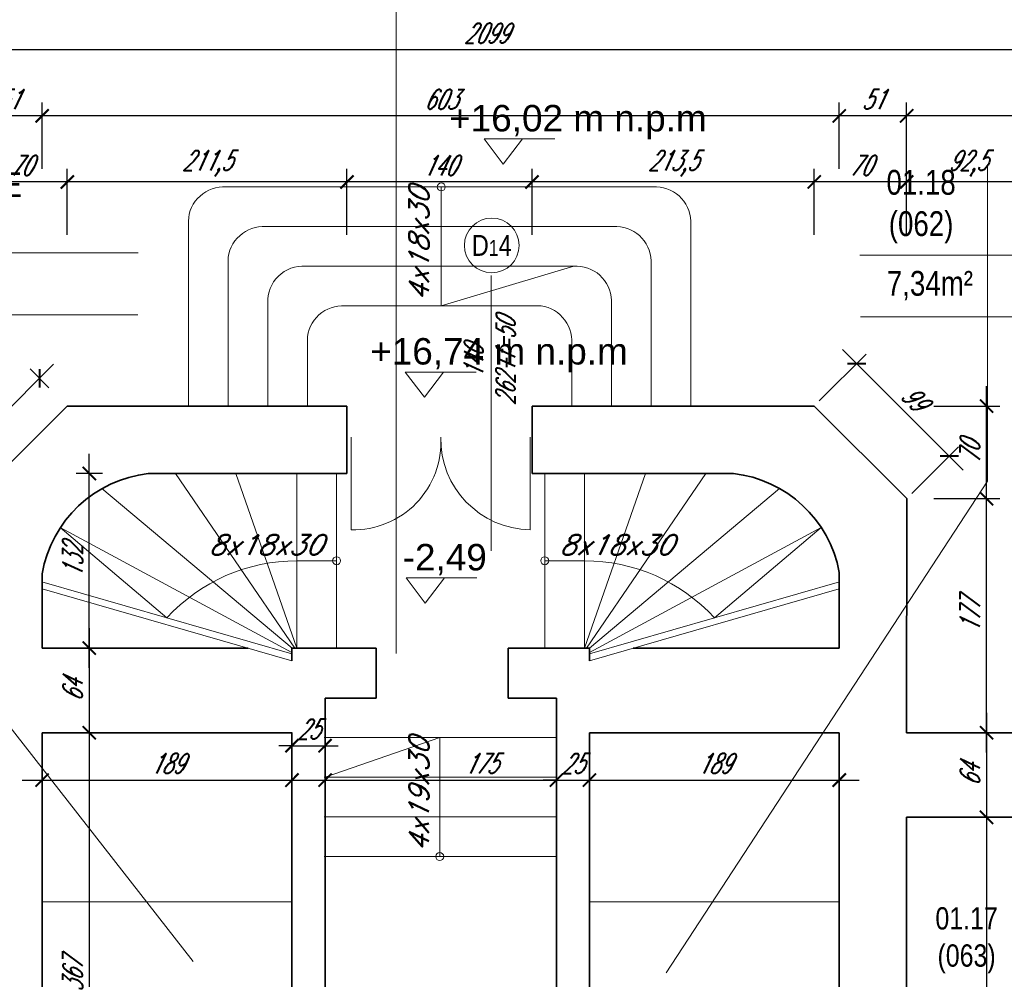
# Model space of a CAD drawing. Header units: millimetres. Extents: x 402 to 79005, y -7782 to 89952.
# Tile 213 of 256: x 24590 to 25335, y 37108 to 37833. Entities that reach past the tile are written whole.
import ezdxf

# ---------------------------------------------------------------- set-up
doc = ezdxf.new("R2010")
doc.units = ezdxf.units.MM
doc.header["$LTSCALE"] = 10
doc.linetypes.add('DASHED', pattern=[19.05, 12.7, -6.35])
doc.layers.get('0').update_dxf_attribs({"lineweight": 0})
doc.layers.get('Defpoints').update_dxf_attribs({"color": 253})
for name, color, linetype, lineweight in [('000_rzedne', 7, 'Continuous', 0), ('01 parter - ściany', 253, 'Continuous', 35), ('03-02_schody', 253, 'Continuous', 5), ('03_drzwi', 253, 'Continuous', 15), ('04-2_nad', 253, 'DASHED', 5), ('05-01_wymiary', 253, 'Continuous', 5), ('05-03_opis', 253, 'Continuous', 5)]:
    doc.layers.add(name, color=color, linetype=linetype, lineweight=lineweight)
doc.styles.add('ariel', font='ARIAL.TTF', dxfattribs={"width": 0.8})
doc.styles.add('ariel_wym', font='simplex.shx', dxfattribs={"width": 0.65, "oblique": 25})
doc.styles.add('ZAGOSP', font='txt', dxfattribs={"height": 0.8})
doc.dimstyles.new('ariel 50', dxfattribs={"dimtxt": 15, "dimasz": 10, "dimexe": 10, "dimexo": 0, "dimgap": 5, "dimtad": 1, "dimdec": 1, "dimrnd": 0.5, "dimtxsty": 'ariel_wym', "dimblk": 'ARCHTICK', "dimcen": 2.5, "dimdle": 15, "dimazin": 0, "dimtfac": 1, "dimtdec": 1, "dimtix": 1, "dimtmove": 0, "dimatfit": 3, "dimldrblk": 'DOT', "dimfxl": 0, "dimarcsym": 0})
doc.dimstyles.new('ariel 50 wnętrze', dxfattribs={"dimtxt": 15, "dimasz": 10, "dimexe": 10, "dimexo": 0, "dimgap": 5, "dimtad": 1, "dimdec": 1, "dimrnd": 0.5, "dimtxsty": 'ariel_wym', "dimblk": 'ARCHTICK', "dimcen": 2.5, "dimdle": 15, "dimazin": 0, "dimtfac": 1, "dimtdec": 1, "dimtix": 1, "dimtmove": 0, "dimatfit": 3, "dimldrblk": 'DOT', "dimfxl": 0, "dimarcsym": 0})

# ---------------------------------------------------------------- blocks, each defined once
blk = doc.blocks.new('_ArchTick')
at = {"color": 0, "linetype": 'ByBlock', "const_width": 0.15}
blk.add_lwpolyline([(-0.5, -0.5), (0.5, 0.5)], dxfattribs=at)
blk = doc.blocks.new('*D165')
at = {"layer": '05-01_wymiary', "color": 0, "lineweight": -2}
for p, q in [((25261.21, 37670.51), (25261.21, 37720.51)), ((25353.83, 37670.51), (25353.83, 37720.51)), ((25368.83, 37710.51), (25246.21, 37710.51))]:
    blk.add_line(p, q, dxfattribs=at)
at = {"layer": 'Defpoints', "color": 0}
for p in [(25261.21, 37710.51), (25261.21, 37294.05), (25353.83, 37230.05)]:
    blk.add_point(p, dxfattribs=at)
at = {"layer": '05-01_wymiary', "color": 0, "lineweight": -2, "xscale": 10, "yscale": 10, "zscale": 10, "rotation": 180}
blk.add_blockref('_ArchTick', (25261.21, 37710.51), dxfattribs=at)
at = {"layer": '05-01_wymiary', "color": 0, "lineweight": -2, "xscale": 10, "yscale": 10, "zscale": 10}
blk.add_blockref('_ArchTick', (25353.83, 37710.51), dxfattribs=at)
at = {"layer": '05-01_wymiary', "color": 0, "insert": (25307.52, 37724.44), "char_height": 15, "attachment_point": 5, "style": 'ariel_wym'}
blk.add_mtext('92,5', dxfattribs=at)
blk = doc.blocks.new('_Dot')
at = {"color": 0, "linetype": 'ByBlock', "lineweight": -2}
blk.add_line((-0.5, 0), (-1, 0), dxfattribs=at)
at = {"color": 0, "linetype": 'ByBlock', "const_width": 0.5}
blk.add_lwpolyline([(-0.25, 0, 1), (0.25, 0, 1)], format="xyb", close=True, dxfattribs=at)
blk = doc.blocks.new('*D166')
at = {"layer": '05-01_wymiary', "color": 0, "lineweight": -2}
for p, q in [((25191.26, 37670.51), (25191.26, 37720.51)), ((25261.21, 37670.51), (25261.21, 37720.51)), ((25276.21, 37710.51), (25176.26, 37710.51))]:
    blk.add_line(p, q, dxfattribs=at)
at = {"layer": 'Defpoints', "color": 0}
for p in [(25191.26, 37710.51), (25191.26, 37541.05), (25261.21, 37294.05)]:
    blk.add_point(p, dxfattribs=at)
at = {"layer": '05-01_wymiary', "color": 0, "lineweight": -2, "xscale": 10, "yscale": 10, "zscale": 10, "rotation": 180}
blk.add_blockref('_ArchTick', (25191.26, 37710.51), dxfattribs=at)
at = {"layer": '05-01_wymiary', "color": 0, "lineweight": -2, "xscale": 10, "yscale": 10, "zscale": 10}
blk.add_blockref('_ArchTick', (25261.21, 37710.51), dxfattribs=at)
at = {"layer": '05-01_wymiary', "color": 0, "insert": (25226.24, 37723.01), "char_height": 15, "attachment_point": 5, "style": 'ariel_wym'}
blk.add_mtext('70', dxfattribs=at)
blk = doc.blocks.new('*D167')
at = {"layer": '05-01_wymiary', "color": 0, "lineweight": -2}
for p, q in [((24977.84, 37670.51), (24977.84, 37720.51)), ((25191.26, 37670.51), (25191.26, 37720.51)), ((25206.26, 37710.51), (24962.84, 37710.51))]:
    blk.add_line(p, q, dxfattribs=at)
at = {"layer": 'Defpoints', "color": 0}
for p in [(24977.84, 37710.51), (25191.26, 37541.05), (24977.84, 37490.05)]:
    blk.add_point(p, dxfattribs=at)
at = {"layer": '05-01_wymiary', "color": 0, "lineweight": -2, "xscale": 10, "yscale": 10, "zscale": 10, "rotation": 180}
blk.add_blockref('_ArchTick', (24977.84, 37710.51), dxfattribs=at)
at = {"layer": '05-01_wymiary', "color": 0, "lineweight": -2, "xscale": 10, "yscale": 10, "zscale": 10}
blk.add_blockref('_ArchTick', (25191.26, 37710.51), dxfattribs=at)
at = {"layer": '05-01_wymiary', "color": 0, "insert": (25084.55, 37724.44), "char_height": 15, "attachment_point": 5, "style": 'ariel_wym'}
blk.add_mtext('213,5', dxfattribs=at)
blk = doc.blocks.new('*D168')
at = {"layer": '05-01_wymiary', "color": 0, "lineweight": -2}
for p, q in [((24837.84, 37670.51), (24837.84, 37720.51)), ((24977.84, 37670.51), (24977.84, 37720.51)), ((24992.84, 37710.51), (24822.84, 37710.51))]:
    blk.add_line(p, q, dxfattribs=at)
at = {"layer": 'Defpoints', "color": 0}
for p in [(24837.84, 37710.51), (24837.84, 37490.05), (24977.84, 37490.05)]:
    blk.add_point(p, dxfattribs=at)
at = {"layer": '05-01_wymiary', "color": 0, "lineweight": -2, "xscale": 10, "yscale": 10, "zscale": 10, "rotation": 180}
blk.add_blockref('_ArchTick', (24837.84, 37710.51), dxfattribs=at)
at = {"layer": '05-01_wymiary', "color": 0, "lineweight": -2, "xscale": 10, "yscale": 10, "zscale": 10}
blk.add_blockref('_ArchTick', (24977.84, 37710.51), dxfattribs=at)
at = {"layer": '05-01_wymiary', "color": 0, "insert": (24907.84, 37723.01), "char_height": 15, "attachment_point": 5, "style": 'ariel_wym'}
blk.add_mtext('140', dxfattribs=at)
blk = doc.blocks.new('*D169')
at = {"layer": '05-01_wymiary', "color": 0, "lineweight": -2}
for p, q in [((24626.26, 37670.51), (24626.26, 37720.51)), ((24837.84, 37670.51), (24837.84, 37720.51)), ((24852.84, 37710.51), (24611.26, 37710.51))]:
    blk.add_line(p, q, dxfattribs=at)
at = {"layer": 'Defpoints', "color": 0}
for p in [(24626.26, 37710.51), (24626.26, 37541.05), (24837.84, 37490.05)]:
    blk.add_point(p, dxfattribs=at)
at = {"layer": '05-01_wymiary', "color": 0, "lineweight": -2, "xscale": 10, "yscale": 10, "zscale": 10, "rotation": 180}
blk.add_blockref('_ArchTick', (24626.26, 37710.51), dxfattribs=at)
at = {"layer": '05-01_wymiary', "color": 0, "lineweight": -2, "xscale": 10, "yscale": 10, "zscale": 10}
blk.add_blockref('_ArchTick', (24837.84, 37710.51), dxfattribs=at)
at = {"layer": '05-01_wymiary', "color": 0, "insert": (24732.05, 37724.44), "char_height": 15, "attachment_point": 5, "style": 'ariel_wym'}
blk.add_mtext('211,5', dxfattribs=at)
blk = doc.blocks.new('*D170')
at = {"layer": '05-01_wymiary', "color": 0, "lineweight": -2}
for p, q in [((24556.21, 37670.51), (24556.21, 37720.51)), ((24626.26, 37670.51), (24626.26, 37720.51)), ((24641.26, 37710.51), (24541.21, 37710.51))]:
    blk.add_line(p, q, dxfattribs=at)
at = {"layer": 'Defpoints', "color": 0}
for p in [(24556.21, 37710.51), (24626.26, 37541.05), (24556.21, 37471.05)]:
    blk.add_point(p, dxfattribs=at)
at = {"layer": '05-01_wymiary', "color": 0, "lineweight": -2, "xscale": 10, "yscale": 10, "zscale": 10, "rotation": 180}
blk.add_blockref('_ArchTick', (24556.21, 37710.51), dxfattribs=at)
at = {"layer": '05-01_wymiary', "color": 0, "lineweight": -2, "xscale": 10, "yscale": 10, "zscale": 10}
blk.add_blockref('_ArchTick', (24626.26, 37710.51), dxfattribs=at)
at = {"layer": '05-01_wymiary', "color": 0, "insert": (24591.24, 37723.01), "char_height": 15, "attachment_point": 5, "style": 'ariel_wym'}
blk.add_mtext('70', dxfattribs=at)
blk = doc.blocks.new('*D179')
at = {"layer": '05-01_wymiary', "color": 0, "lineweight": -2}
for p, q in [((25261.21, 37720.51), (25261.21, 37770.51)), ((25587.21, 37720.51), (25587.21, 37770.51)), ((25602.21, 37760.51), (25246.21, 37760.51))]:
    blk.add_line(p, q, dxfattribs=at)
at = {"layer": 'Defpoints', "color": 0}
for p in [(25261.21, 37760.51), (25261.21, 37294.05), (25587.21, 37230.05)]:
    blk.add_point(p, dxfattribs=at)
at = {"layer": '05-01_wymiary', "color": 0, "lineweight": -2, "xscale": 10, "yscale": 10, "zscale": 10, "rotation": 180}
blk.add_blockref('_ArchTick', (25261.21, 37760.51), dxfattribs=at)
at = {"layer": '05-01_wymiary', "color": 0, "lineweight": -2, "xscale": 10, "yscale": 10, "zscale": 10}
blk.add_blockref('_ArchTick', (25587.21, 37760.51), dxfattribs=at)
at = {"layer": '05-01_wymiary', "color": 0, "insert": (25424.21, 37773.01), "char_height": 15, "attachment_point": 5, "style": 'ariel_wym'}
blk.add_mtext('326', dxfattribs=at)
blk = doc.blocks.new('*D180')
at = {"layer": '05-01_wymiary', "color": 0, "lineweight": -2}
for p, q in [((25210.21, 37720.51), (25210.21, 37770.51)), ((25261.21, 37720.51), (25261.21, 37770.51)), ((25276.21, 37760.51), (25195.21, 37760.51))]:
    blk.add_line(p, q, dxfattribs=at)
at = {"layer": 'Defpoints', "color": 0}
for p in [(25210.21, 37760.51), (25210.21, 37294.05), (25261.21, 37294.05)]:
    blk.add_point(p, dxfattribs=at)
at = {"layer": '05-01_wymiary', "color": 0, "lineweight": -2, "xscale": 10, "yscale": 10, "zscale": 10, "rotation": 180}
blk.add_blockref('_ArchTick', (25210.21, 37760.51), dxfattribs=at)
at = {"layer": '05-01_wymiary', "color": 0, "lineweight": -2, "xscale": 10, "yscale": 10, "zscale": 10}
blk.add_blockref('_ArchTick', (25261.21, 37760.51), dxfattribs=at)
at = {"layer": '05-01_wymiary', "color": 0, "insert": (25235.71, 37773.01), "char_height": 15, "attachment_point": 5, "style": 'ariel_wym'}
blk.add_mtext('51', dxfattribs=at)
blk = doc.blocks.new('*D181')
at = {"layer": '05-01_wymiary', "color": 0, "lineweight": -2}
for p, q in [((24607.21, 37720.51), (24607.21, 37770.51)), ((25210.21, 37720.51), (25210.21, 37770.51)), ((25225.21, 37760.51), (24592.21, 37760.51))]:
    blk.add_line(p, q, dxfattribs=at)
at = {"layer": 'Defpoints', "color": 0}
for p in [(24607.21, 37760.51), (24607.21, 37358.05), (25210.21, 37294.05)]:
    blk.add_point(p, dxfattribs=at)
at = {"layer": '05-01_wymiary', "color": 0, "lineweight": -2, "xscale": 10, "yscale": 10, "zscale": 10, "rotation": 180}
blk.add_blockref('_ArchTick', (24607.21, 37760.51), dxfattribs=at)
at = {"layer": '05-01_wymiary', "color": 0, "lineweight": -2, "xscale": 10, "yscale": 10, "zscale": 10}
blk.add_blockref('_ArchTick', (25210.21, 37760.51), dxfattribs=at)
at = {"layer": '05-01_wymiary', "color": 0, "insert": (24908.71, 37773.01), "char_height": 15, "attachment_point": 5, "style": 'ariel_wym'}
blk.add_mtext('603', dxfattribs=at)
blk = doc.blocks.new('*D182')
at = {"layer": '05-01_wymiary', "color": 0, "lineweight": -2}
for p, q in [((24556.21, 37720.51), (24556.21, 37770.51)), ((24607.21, 37720.51), (24607.21, 37770.51)), ((24622.21, 37760.51), (24541.21, 37760.51))]:
    blk.add_line(p, q, dxfattribs=at)
at = {"layer": 'Defpoints', "color": 0}
for p in [(24556.21, 37760.51), (24607.21, 37358.05), (24556.21, 37294.05)]:
    blk.add_point(p, dxfattribs=at)
at = {"layer": '05-01_wymiary', "color": 0, "lineweight": -2, "xscale": 10, "yscale": 10, "zscale": 10, "rotation": 180}
blk.add_blockref('_ArchTick', (24556.21, 37760.51), dxfattribs=at)
at = {"layer": '05-01_wymiary', "color": 0, "lineweight": -2, "xscale": 10, "yscale": 10, "zscale": 10}
blk.add_blockref('_ArchTick', (24607.21, 37760.51), dxfattribs=at)
at = {"layer": '05-01_wymiary', "color": 0, "insert": (24581.71, 37773.01), "char_height": 15, "attachment_point": 5, "style": 'ariel_wym'}
blk.add_mtext('51', dxfattribs=at)
blk = doc.blocks.new('*D186')
at = {"layer": '05-01_wymiary', "color": 0, "lineweight": -2}
for p, q in [((23893.65, 37770.51), (23893.65, 37820.51)), ((25992.65, 37770.51), (25992.65, 37820.51)), ((26007.65, 37810.51), (23878.65, 37810.51))]:
    blk.add_line(p, q, dxfattribs=at)
at = {"layer": 'Defpoints', "color": 0, "lineweight": 0}
for p in [(23893.65, 37810.51), (23893.65, 37254.11), (25992.65, 37219.12)]:
    blk.add_point(p, dxfattribs=at)
at = {"layer": '05-01_wymiary', "color": 0, "lineweight": -2, "xscale": 10, "yscale": 10, "zscale": 10, "rotation": 180}
blk.add_blockref('_ArchTick', (23893.65, 37810.51), dxfattribs=at)
at = {"layer": '05-01_wymiary', "color": 0, "lineweight": -2, "xscale": 10, "yscale": 10, "zscale": 10}
blk.add_blockref('_ArchTick', (25992.65, 37810.51), dxfattribs=at)
at = {"layer": '05-01_wymiary', "color": 0, "insert": (24943.15, 37823.01), "char_height": 15, "attachment_point": 5, "style": 'ariel_wym'}
blk.add_mtext('2099', dxfattribs=at)
blk = doc.blocks.new('*D187')
at = {"layer": '05-01_wymiary', "color": 0, "lineweight": -2}
for p, q in [((25321.64, 37279.05), (25321.64, 37486.05)), ((25281.64, 37471.05), (25331.64, 37471.05)), ((25281.64, 37294.05), (25331.64, 37294.05))]:
    blk.add_line(p, q, dxfattribs=at)
at = {"layer": 'Defpoints', "color": 0}
for p in [(25261.25, 37471.05), (25321.64, 37471.05), (25261.21, 37294.05)]:
    blk.add_point(p, dxfattribs=at)
at = {"layer": '05-01_wymiary', "color": 0, "lineweight": -2, "xscale": 10, "yscale": 10, "zscale": 10}
for p, rotation in [((25321.64, 37471.05), 90), ((25321.64, 37294.05), 270)]:
    blk.add_blockref('_ArchTick', p, dxfattribs=dict(at, rotation=rotation))
at = {"layer": '05-01_wymiary', "color": 0, "insert": (25309.14, 37382.55), "char_height": 15, "attachment_point": 5, "rotation": 90, "style": 'ariel_wym'}
blk.add_mtext('177', dxfattribs=at)
blk = doc.blocks.new('*D188')
at = {"layer": '05-01_wymiary', "color": 0, "lineweight": -2}
for p, q in [((25321.64, 37456.05), (25321.64, 37556.05)), ((25281.64, 37541.05), (25331.64, 37541.05)), ((25281.64, 37471.05), (25331.64, 37471.05))]:
    blk.add_line(p, q, dxfattribs=at)
at = {"layer": 'Defpoints', "color": 0}
for p in [(25191.26, 37541.05), (25321.64, 37541.05), (25261.25, 37471.05)]:
    blk.add_point(p, dxfattribs=at)
at = {"layer": '05-01_wymiary', "color": 0, "lineweight": -2, "xscale": 10, "yscale": 10, "zscale": 10}
for p, rotation in [((25321.64, 37541.05), 90), ((25321.64, 37471.05), 270)]:
    blk.add_blockref('_ArchTick', p, dxfattribs=dict(at, rotation=rotation))
at = {"layer": '05-01_wymiary', "color": 0, "insert": (25309.14, 37506.05), "char_height": 15, "attachment_point": 5, "rotation": 90, "style": 'ariel_wym'}
blk.add_mtext('70', dxfattribs=at)
blk = doc.blocks.new('*D189')
at = {"layer": '05-01_wymiary', "color": 0, "lineweight": -2}
for p, q in [((25195.11, 37544.89), (25230.47, 37580.25)), ((25212.79, 37583.78), (25303.99, 37492.57)), ((25265.1, 37474.9), (25300.46, 37510.25))]:
    blk.add_line(p, q, dxfattribs=at)
at = {"layer": 'Defpoints', "color": 0}
for p in [(25191.26, 37541.05), (25293.38, 37503.18), (25261.25, 37471.05)]:
    blk.add_point(p, dxfattribs=at)
at = {"layer": '05-01_wymiary', "color": 0, "lineweight": -2, "xscale": 10, "yscale": 10, "zscale": 10}
for p, rotation in [((25223.4, 37573.18), 134.9939123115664), ((25293.38, 37503.18), 314.9939123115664)]:
    blk.add_blockref('_ArchTick', p, dxfattribs=dict(at, rotation=rotation))
at = {"layer": '05-01_wymiary', "color": 0, "insert": (25267.23, 37547.01), "char_height": 15, "attachment_point": 5, "rotation": 314.99391, "style": 'ariel_wym'}
blk.add_mtext('99', dxfattribs=at)
blk = doc.blocks.new('*D836')
at = {"layer": '05-01_wymiary', "color": 0, "lineweight": -2}
for p, q in [((24524.5, 37456.05), (24524.5, 37556.05)), ((24534.5, 37541.05), (24514.5, 37541.05)), ((24534.5, 37471.05), (24514.5, 37471.05))]:
    blk.add_line(p, q, dxfattribs=at)
at = {"layer": 'Defpoints', "color": 0}
for p in [(24524.5, 37541.05), (24626.26, 37541.05), (24556.21, 37471.05)]:
    blk.add_point(p, dxfattribs=at)
at = {"layer": '05-01_wymiary', "color": 0, "lineweight": -2, "xscale": 10, "yscale": 10, "zscale": 10}
for p, rotation in [((24524.5, 37541.05), 90), ((24524.5, 37471.05), 270)]:
    blk.add_blockref('_ArchTick', p, dxfattribs=dict(at, rotation=rotation))
at = {"layer": '05-01_wymiary', "color": 0, "insert": (24512, 37506.05), "char_height": 15, "attachment_point": 5, "rotation": 90, "style": 'ariel_wym'}
blk.add_mtext('70', dxfattribs=at)
blk = doc.blocks.new('*D837')
at = {"layer": '05-01_wymiary', "color": 0, "lineweight": -2}
for p, q in [((24615.86, 37572.61), (24524.65, 37481.4)), ((24612.33, 37554.93), (24598.18, 37569.08)), ((24542.33, 37484.93), (24528.18, 37499.08))]:
    blk.add_line(p, q, dxfattribs=at)
at = {"layer": 'Defpoints', "color": 0}
for p in [(24626.21, 37541.05), (24535.25, 37492), (24556.21, 37471.05)]:
    blk.add_point(p, dxfattribs=at)
at = {"layer": '05-01_wymiary', "color": 0, "lineweight": -2, "xscale": 10, "yscale": 10, "zscale": 10}
for p, rotation in [((24605.25, 37562), 44.99999999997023), ((24535.25, 37492), 224.9999999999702)]:
    blk.add_blockref('_ArchTick', p, dxfattribs=dict(at, rotation=rotation))
at = {"layer": '05-01_wymiary', "color": 0, "insert": (24561.42, 37535.84), "char_height": 15, "attachment_point": 5, "rotation": 45, "style": 'ariel_wym'}
blk.add_mtext('99', dxfattribs=at)
blk = doc.blocks.new('*D838')
at = {"layer": '05-01_wymiary', "color": 0, "lineweight": -2}
for p, q in [((24607.21, 37268.2), (24607.21, 37248.2)), ((24796.21, 37268.2), (24796.21, 37248.2)), ((24592.21, 37258.2), (24811.21, 37258.2))]:
    blk.add_line(p, q, dxfattribs=at)
at = {"layer": 'Defpoints', "color": 0}
for p in [(24607.21, 37294.05), (24796.21, 37294.05), (24796.21, 37258.2)]:
    blk.add_point(p, dxfattribs=at)
at = {"layer": '05-01_wymiary', "color": 0, "lineweight": -2, "xscale": 10, "yscale": 10, "zscale": 10, "rotation": 180}
blk.add_blockref('_ArchTick', (24607.21, 37258.2), dxfattribs=at)
at = {"layer": '05-01_wymiary', "color": 0, "lineweight": -2, "xscale": 10, "yscale": 10, "zscale": 10}
blk.add_blockref('_ArchTick', (24796.21, 37258.2), dxfattribs=at)
at = {"layer": '05-01_wymiary', "color": 0, "insert": (24701.71, 37270.7), "char_height": 15, "attachment_point": 5, "style": 'ariel_wym'}
blk.add_mtext('189', dxfattribs=at)
blk = doc.blocks.new('*D839')
at = {"layer": '05-01_wymiary', "color": 0, "lineweight": -2}
for p, q in [((24796.21, 37294.2), (24796.21, 37274.2)), ((24821.21, 37294.2), (24821.21, 37274.2)), ((24796.21, 37284.2), (24786.21, 37284.2)), ((24796.21, 37284.2), (24821.21, 37284.2)), ((24821.21, 37284.2), (24831.21, 37284.2))]:
    blk.add_line(p, q, dxfattribs=at)
at = {"layer": 'Defpoints', "color": 0}
for p in [(24796.21, 37320.05), (24821.21, 37320.05), (24821.21, 37284.2)]:
    blk.add_point(p, dxfattribs=at)
at = {"layer": '05-01_wymiary', "color": 0, "lineweight": -2, "xscale": 10, "yscale": 10, "zscale": 10}
blk.add_blockref('_ArchTick', (24796.21, 37284.2), dxfattribs=at)
at = {"layer": '05-01_wymiary', "color": 0, "lineweight": -2, "xscale": 10, "yscale": 10, "zscale": 10, "rotation": 180}
blk.add_blockref('_ArchTick', (24821.21, 37284.2), dxfattribs=at)
at = {"layer": '05-01_wymiary', "color": 0, "insert": (24808.71, 37296.7), "char_height": 15, "attachment_point": 5, "style": 'ariel_wym'}
blk.add_mtext('25', dxfattribs=at)
blk = doc.blocks.new('*D840')
at = {"layer": '05-01_wymiary', "color": 0, "lineweight": -2}
for p, q in [((24821.21, 37268.2), (24821.21, 37248.2)), ((24996.21, 37268.2), (24996.21, 37248.2)), ((24806.21, 37258.2), (25011.21, 37258.2))]:
    blk.add_line(p, q, dxfattribs=at)
at = {"layer": 'Defpoints', "color": 0}
for p in [(24821.21, 37320.05), (24996.21, 37320.05), (24996.21, 37258.2)]:
    blk.add_point(p, dxfattribs=at)
at = {"layer": '05-01_wymiary', "color": 0, "lineweight": -2, "xscale": 10, "yscale": 10, "zscale": 10, "rotation": 180}
blk.add_blockref('_ArchTick', (24821.21, 37258.2), dxfattribs=at)
at = {"layer": '05-01_wymiary', "color": 0, "lineweight": -2, "xscale": 10, "yscale": 10, "zscale": 10}
blk.add_blockref('_ArchTick', (24996.21, 37258.2), dxfattribs=at)
at = {"layer": '05-01_wymiary', "color": 0, "insert": (24939.18, 37270.7), "char_height": 15, "attachment_point": 5, "style": 'ariel_wym'}
blk.add_mtext('175', dxfattribs=at)
blk = doc.blocks.new('*D841')
at = {"layer": '05-01_wymiary', "color": 0, "lineweight": -2}
for p, q in [((24996.21, 37268.2), (24996.21, 37248.2)), ((25021.21, 37268.2), (25021.21, 37248.2)), ((24996.21, 37258.2), (24986.21, 37258.2)), ((24996.21, 37258.2), (25021.21, 37258.2)), ((25021.21, 37258.2), (25031.21, 37258.2))]:
    blk.add_line(p, q, dxfattribs=at)
at = {"layer": 'Defpoints', "color": 0}
for p in [(24996.21, 37320.05), (25021.21, 37294.05), (25021.21, 37258.2)]:
    blk.add_point(p, dxfattribs=at)
at = {"layer": '05-01_wymiary', "color": 0, "lineweight": -2, "xscale": 10, "yscale": 10, "zscale": 10}
blk.add_blockref('_ArchTick', (24996.21, 37258.2), dxfattribs=at)
at = {"layer": '05-01_wymiary', "color": 0, "lineweight": -2, "xscale": 10, "yscale": 10, "zscale": 10, "rotation": 180}
blk.add_blockref('_ArchTick', (25021.21, 37258.2), dxfattribs=at)
at = {"layer": '05-01_wymiary', "color": 0, "insert": (25008.71, 37270.7), "char_height": 15, "attachment_point": 5, "style": 'ariel_wym'}
blk.add_mtext('25', dxfattribs=at)
blk = doc.blocks.new('*D842')
at = {"layer": '05-01_wymiary', "color": 0, "lineweight": -2}
for p, q in [((25021.21, 37268.2), (25021.21, 37248.2)), ((25210.21, 37268.2), (25210.21, 37248.2)), ((25006.21, 37258.2), (25225.21, 37258.2))]:
    blk.add_line(p, q, dxfattribs=at)
at = {"layer": 'Defpoints', "color": 0}
for p in [(25021.21, 37294.05), (25210.21, 37294.05), (25210.21, 37258.2)]:
    blk.add_point(p, dxfattribs=at)
at = {"layer": '05-01_wymiary', "color": 0, "lineweight": -2, "xscale": 10, "yscale": 10, "zscale": 10, "rotation": 180}
blk.add_blockref('_ArchTick', (25021.21, 37258.2), dxfattribs=at)
at = {"layer": '05-01_wymiary', "color": 0, "lineweight": -2, "xscale": 10, "yscale": 10, "zscale": 10}
blk.add_blockref('_ArchTick', (25210.21, 37258.2), dxfattribs=at)
at = {"layer": '05-01_wymiary', "color": 0, "insert": (25115.71, 37270.7), "char_height": 15, "attachment_point": 5, "style": 'ariel_wym'}
blk.add_mtext('189', dxfattribs=at)
blk = doc.blocks.new('*D843')
at = {"layer": '05-01_wymiary', "color": 0, "lineweight": -2}
for p, q in [((24642.88, 37343.05), (24642.88, 37505.05)), ((24652.88, 37490.05), (24632.88, 37490.05)), ((24632.88, 37358.05), (24652.88, 37358.05))]:
    blk.add_line(p, q, dxfattribs=at)
at = {"layer": 'Defpoints', "color": 0}
for p in [(24642.88, 37490.05), (24687.55, 37490.05), (24607.21, 37358.05)]:
    blk.add_point(p, dxfattribs=at)
at = {"layer": '05-01_wymiary', "color": 0, "lineweight": -2, "xscale": 10, "yscale": 10, "zscale": 10}
for p, rotation in [((24642.88, 37490.05), 90), ((24642.88, 37358.05), 270)]:
    blk.add_blockref('_ArchTick', p, dxfattribs=dict(at, rotation=rotation))
at = {"layer": '05-01_wymiary', "color": 0, "insert": (24630.38, 37424.05), "char_height": 15, "attachment_point": 5, "rotation": 90, "style": 'ariel_wym'}
blk.add_mtext('132', dxfattribs=at)
blk = doc.blocks.new('*D844')
at = {"layer": '05-01_wymiary', "color": 0, "lineweight": -2}
for p, q in [((24642.88, 37373.05), (24642.88, 37279.05)), ((24632.88, 37358.05), (24652.88, 37358.05)), ((24632.88, 37294.05), (24652.88, 37294.05))]:
    blk.add_line(p, q, dxfattribs=at)
at = {"layer": 'Defpoints', "color": 0}
for p in [(24607.21, 37358.05), (24607.21, 37294.05), (24642.88, 37294.05)]:
    blk.add_point(p, dxfattribs=at)
at = {"layer": '05-01_wymiary', "color": 0, "lineweight": -2, "xscale": 10, "yscale": 10, "zscale": 10}
for p, rotation in [((24642.88, 37358.05), 90), ((24642.88, 37294.05), 270)]:
    blk.add_blockref('_ArchTick', p, dxfattribs=dict(at, rotation=rotation))
at = {"layer": '05-01_wymiary', "color": 0, "insert": (24630.38, 37326.05), "char_height": 15, "attachment_point": 5, "rotation": 90, "style": 'ariel_wym'}
blk.add_mtext('64', dxfattribs=at)
blk = doc.blocks.new('*D845')
at = {"layer": '05-01_wymiary', "color": 0, "lineweight": -2}
for p, q in [((24642.88, 37309.05), (24642.88, 36912.05)), ((24632.88, 37294.05), (24652.88, 37294.05)), ((24632.88, 36927.05), (24652.88, 36927.05))]:
    blk.add_line(p, q, dxfattribs=at)
at = {"layer": 'Defpoints', "color": 0}
for p in [(24607.21, 37294.05), (24607.21, 36927.05), (24642.88, 36927.05)]:
    blk.add_point(p, dxfattribs=at)
at = {"layer": '05-01_wymiary', "color": 0, "lineweight": -2, "xscale": 10, "yscale": 10, "zscale": 10}
for p, rotation in [((24642.88, 37294.05), 90), ((24642.88, 36927.05), 270)]:
    blk.add_blockref('_ArchTick', p, dxfattribs=dict(at, rotation=rotation))
at = {"layer": '05-01_wymiary', "color": 0, "insert": (24630.38, 37110.55), "char_height": 15, "attachment_point": 5, "rotation": 90, "style": 'ariel_wym'}
blk.add_mtext('367', dxfattribs=at)
blk = doc.blocks.new('*D863')
at = {"layer": '05-01_wymiary', "color": 0, "lineweight": -2}
for p, q in [((25321.64, 37309.05), (25321.64, 37215.05)), ((25311.64, 37294.05), (25331.64, 37294.05)), ((25311.64, 37230.05), (25331.64, 37230.05))]:
    blk.add_line(p, q, dxfattribs=at)
at = {"layer": 'Defpoints', "color": 0}
for p in [(25261.21, 37294.05), (25261.2, 37230.05), (25321.64, 37230.05)]:
    blk.add_point(p, dxfattribs=at)
at = {"layer": '05-01_wymiary', "color": 0, "lineweight": -2, "xscale": 10, "yscale": 10, "zscale": 10}
for p, rotation in [((25321.64, 37294.05), 90), ((25321.64, 37230.05), 270)]:
    blk.add_blockref('_ArchTick', p, dxfattribs=dict(at, rotation=rotation))
at = {"layer": '05-01_wymiary', "color": 0, "insert": (25309.14, 37262.05), "char_height": 15, "attachment_point": 5, "rotation": 90, "style": 'ariel_wym'}
blk.add_mtext('64', dxfattribs=at)
blk = doc.blocks.new('*D864')
at = {"layer": '05-01_wymiary', "color": 0, "lineweight": -2}
for p, q in [((25321.64, 37245.05), (25321.64, 36848.4)), ((25311.64, 37230.05), (25331.64, 37230.05)), ((25311.64, 36863.4), (25331.64, 36863.4))]:
    blk.add_line(p, q, dxfattribs=at)
at = {"layer": 'Defpoints', "color": 0}
for p in [(25261.2, 37230.05), (25261.12, 36863.4), (25321.64, 36863.4)]:
    blk.add_point(p, dxfattribs=at)
at = {"layer": '05-01_wymiary', "color": 0, "lineweight": -2, "xscale": 10, "yscale": 10, "zscale": 10}
for p, rotation in [((25321.64, 37230.05), 90), ((25321.64, 36863.4), 270)]:
    blk.add_blockref('_ArchTick', p, dxfattribs=dict(at, rotation=rotation))
at = {"layer": '05-01_wymiary', "color": 0, "insert": (25307.71, 37046.72), "char_height": 15, "attachment_point": 5, "rotation": 90, "style": 'ariel_wym'}
blk.add_mtext('366,5', dxfattribs=at)
blk = doc.blocks.new('A$C613D1E3E')
for p, q in [((39.12, 19.09), (-14.56, 19.09)), ((-14.56, 19.09), (0, 0)), ((14.56, 19.09), (0, 0))]:
    blk.add_line(p, q)

msp = doc.modelspace()

# ---------------------------------------------------------------- linework, layer by layer
at = {"layer": '01 parter - ściany'}
for p, q in [((24556.21, 37471.05), (24626.21, 37541.05)), ((24837.84, 37541.05), (24626.26, 37541.05)), ((24837.84, 37490.05), (24837.84, 37541.05)), ((25191.26, 37541.05), (24977.84, 37541.05)), ((24977.84, 37490.05), (24977.84, 37541.05)), ((25261.25, 37471.05), (25191.26, 37541.05)), ((24837.84, 37490.05), (24687.55, 37490.05)), ((25130.09, 37490.05), (24977.84, 37490.05)), ((25261.25, 37471.05), (25261.21, 37294.05)), ((24607.21, 37414.28), (24607.21, 37358.05)), ((25210.21, 37415.28), (25210.21, 37358.05)), ((24763.01, 37358.05), (24607.21, 37358.05)), ((24859.79, 37358.05), (24796.21, 37358.05)), ((24796.21, 37348.47), (24796.21, 37358.05)), ((24859.79, 37358.05), (24859.79, 37320.05)), ((25021.21, 37358.05), (24959.8, 37358.05)), ((24959.8, 37358.05), (24959.8, 37320.05)), ((25021.21, 37348.47), (25021.21, 37358.05)), ((25210.21, 37358.05), (25054.42, 37358.05)), ((24821.21, 37320.05), (24859.79, 37320.06)), ((24821.21, 37320.05), (24821.21, 36927.05)), ((24821.21, 37320.05), (24859.79, 37320.05)), ((24959.8, 37320.09), (24996.21, 37320.1)), ((24959.8, 37320.05), (24996.21, 37320.05)), ((24996.21, 37320.1), (24996.21, 36927.05)), ((24607.21, 37294.05), (24607.21, 36927.05)), ((24796.21, 37294.05), (24607.21, 37294.05)), ((24796.21, 37294.05), (24796.21, 36927.05)), ((25210.21, 37294.05), (25021.21, 37294.05)), ((25021.21, 37294.05), (25021.21, 36927.05)), ((25210.21, 37294.05), (25210.21, 36927.05)), ((25362.81, 37294.05), (25261.21, 37294.05)), ((25261.2, 37230.05), (25261.12, 36863.4)), ((25353.83, 37230.05), (25261.2, 37230.05))]:
    msp.add_line(p, q, dxfattribs=at)
for centre, start, end in [((24697.88, 37398.62), 96.44682, 170.20408), ((25119.72, 37398.63), 10.42999, 83.52889)]:
    msp.add_arc(centre, 92.01, start, end, dxfattribs=at)
at = {"layer": '03-02_schody'}
for p, q in [((24746.4, 37706.77), (25069.33, 37706.83)), ((24909.14, 37616.88), (24909.15, 37706.8)), ((24717.84, 37680.94), (24717.84, 37541.05)), ((24776.4, 37676.76), (25041.68, 37676.87)), ((25097.84, 37680.94), (25097.84, 37541.05)), ((24747.84, 37650.93), (24747.84, 37541.05)), ((24806.4, 37646.82), (25009.33, 37646.88)), ((24909.14, 37616.88), (25009.33, 37646.88)), ((25067.84, 37650.93), (25067.84, 37541.05)), ((24777.84, 37620.99), (24777.84, 37541.05)), ((24836.4, 37616.88), (24979.33, 37616.94)), ((25037.84, 37620.99), (25037.84, 37541.05)), ((24807.84, 37591.05), (24807.84, 37541.05)), ((25007.84, 37591.05), (25007.84, 37541.05)), ((24708.08, 37490.05), (24798.38, 37358.05)), ((24799.97, 37358.05), (24753.83, 37490.05)), ((24799.97, 37490.05), (24799.97, 37358.05)), ((24829.97, 37490.05), (24829.97, 37358.05)), ((24987.45, 37490.05), (24987.45, 37358.05)), ((25017.45, 37490.05), (25017.45, 37358.05)), ((25017.45, 37358.05), (25063.6, 37490.05)), ((25109.34, 37490.05), (25019.04, 37358.05)), ((24796.25, 37358.05), (24652.34, 37478.67)), ((25021.17, 37358.05), (25165.08, 37478.67)), ((24796.21, 37354.64), (24620.82, 37449.17)), ((24701.58, 37380.96), (24620.82, 37449.17)), ((25021.21, 37354.64), (25196.6, 37449.17)), ((25115.84, 37380.96), (25196.6, 37449.17)), ((24799.97, 37424.05), (24829.97, 37424.05)), ((25017.45, 37424.05), (24987.45, 37424.05)), ((24606.94, 37408.25), (24796.21, 37353.68)), ((25210.48, 37408.25), (25021.21, 37353.68)), ((24607.21, 37402.96), (24796.21, 37348.47)), ((25210.21, 37402.96), (25021.21, 37348.47)), ((24820.51, 37290.4), (24995.51, 37290.4)), ((24908.01, 37290.4), (24821.21, 37260.4)), ((24908.01, 37290.4), (24908.01, 37200.4)), ((24820.51, 37260.4), (24995.51, 37260.4)), ((24820.51, 37230.4), (24995.51, 37230.4)), ((24820.51, 37200.4), (24995.51, 37200.4))]:
    msp.add_line(p, q, dxfattribs=at)
for centre in [(24909.15, 37706.8), (24829.97, 37424.05), (24987.45, 37424.05), (24908.01, 37200.4)]:
    msp.add_circle(centre, 3, dxfattribs=at)
for centre, radius, start, end in [((24744.65, 37680), 26.83, 86.2605, 177.98962), ((25071.03, 37680.06), 26.83, 1.88854, 93.61766), ((24774.65, 37649.99), 26.83, 86.2605, 177.98962), ((25041.03, 37650.05), 26.83, 1.88854, 93.61766), ((24804.65, 37620.04), 26.83, 86.2605, 182.01038), ((25011.03, 37620.1), 26.83, 1.88854, 93.61766), ((24834.65, 37590.11), 26.83, 86.2605, 177.98962), ((24981.03, 37590.16), 26.83, 1.88854, 93.61766), ((24799.97, 37290.15), 133.9, 90, 137.29565), ((25017.45, 37290.15), 133.9, 42.70435, 90)]:
    msp.add_arc(centre, radius, start, end, dxfattribs=at)
at = {"layer": '03_drzwi'}
for p, q in [((24840.99, 37447.51), (24840.95, 37517.51)), ((24840.95, 37517.51), (24840.99, 37447.51)), ((24976.46, 37447.51), (24976.46, 37517.51))]:
    msp.add_line(p, q, dxfattribs=at)
for centre, radius, start, end in [((24842.75, 37513.56), 66.07, 268.49192, 3.4279), ((24977.66, 37516.46), 68.96, 179.12845, 269.00637)]:
    msp.add_arc(centre, radius, start, end, dxfattribs=at)
at = {"layer": '04-2_nad', "ltscale": 2}
for p, q in [((24607.21, 37166.05), (24796.21, 37166.05)), ((25021.21, 37166.05), (25210.21, 37166.05))]:
    msp.add_line(p, q, dxfattribs=at)
at = {"layer": '05-03_opis'}
for p, q in [((24875.15, 37932.07), (24875.15, 37354.02)), ((25322.36, 37722.54), (25322.36, 37484.26)), ((24312.86, 37656.96), (24679.84, 37656.96)), ((25225.8, 37655.25), (25592.78, 37655.25)), ((24313.31, 37610.13), (24679.65, 37610.13)), ((25226.26, 37608.57), (25592.59, 37608.57)), ((24409.41, 37519.92), (24721.42, 37121.12)), ((25322.36, 37484.26), (25079.2, 37112.44))]:
    msp.add_line(p, q, dxfattribs=at)
at = {"layer": '05-03_opis', "lineweight": 0}
msp.add_line((24946.85, 37431.47), (24946.85, 37639.87), dxfattribs=at)
msp.add_circle((24947.35, 37662.56), 20.69, dxfattribs=at)

# ---------------------------------------------------------------- block references
at = {"layer": '000_rzedne', "color": 1, "lineweight": 0}
for p in [(24956.04, 37723.99), (24896.35, 37547.71, 0), (24897.06, 37392.01)]:
    msp.add_blockref('A$C613D1E3E', p, dxfattribs=at)

# ---------------------------------------------------------------- texts
at = {"layer": '000_rzedne', "color": 1, "lineweight": 0, "char_height": 20, "width": 434.4308, "attachment_point": 3, "style": 'ZAGOSP'}
for s, insert in [('{\\fArial|b0|i0|c238|p34;+16,02 m n.p.m}', (25109.94, 37768.75, 0)), ('{\\fArial|b0|i0|c238|p34;+16,74 m n.p.m}', (25050.26, 37592.47)), ('{\\fArial|b0|i0|c238|p34;-2,49}', (24943.64, 37436.77, 0))]:
    msp.add_mtext(s, dxfattribs=dict(at, insert=insert))
at = {"layer": '05-03_opis', "style": 'ariel'}
for s, insert, char_height, width, attachment_point in [('POMIESZCZENIE \\PPORZADKOWE', (24420.89, 37692.7), 18.7387, 258.2312, 4), ('{\\fArial|b0|i0|c238|p34;01.18\\P(062)}', (25272.12, 37691.81), 18.7387, 87.1301, 5), ('{\\fArial|b0|i0|c238|p34;7,34m²}', (25278.79, 37632.13), 18.7387, 87.1301, 5), ('{\\fArial|b0|i0|c238|p34;01.17\\P(063)}', (25306.54, 37137.07), 16.8648, 78.4171, 5)]:
    msp.add_mtext(s, dxfattribs=dict(at, insert=insert, char_height=char_height, width=width, attachment_point=attachment_point))
at = {"layer": '05-03_opis', "lineweight": 0, "attachment_point": 5, "rotation": 90, "style": 'ariel_wym'}
for s, insert, char_height, width in [('{\\W1;4x18x30}', (24892.28, 37663.12), 15, 55), ('140\\P262+f=50', (24945.77, 37574.72), 14.4, 62.6613), ('{\\W1;4x19x30}', (24892.28, 37246.68), 15, 55)]:
    msp.add_mtext(s, dxfattribs=dict(at, insert=insert, char_height=char_height, width=width))
at = {"layer": '05-03_opis', "lineweight": 0, "attachment_point": 5}
for s, insert, char_height, width, style in [('D{\\H0.7576x;1}4', (24947.35, 37662.56), 15.84, 75.1935, 'ariel'), ('{\\W1;8x18x30}', (24776.09, 37436.11), 15, 55, 'ariel_wym'), ('{\\W1;8x18x30}', (25041.33, 37436.11), 15, 55, 'ariel_wym')]:
    msp.add_mtext(s, dxfattribs=dict(at, insert=insert, char_height=char_height, width=width, style=style))

# ---------------------------------------------------------------- dimensions: what is measured, and where the dimension line sits
at = {"layer": '05-01_wymiary'}
for base, p1, p2, dimstyle, picture, middle in [((23893.65, 37810.51), (25992.65, 37219.12), (23893.65, 37254.11), 'ariel 50', '*D186', (24943.15, 37823.01)), ((24796.21, 37258.2), (24607.21, 37294.05), (24796.21, 37294.05), 'ariel 50 wnętrze', '*D838', (24701.71, 37270.7))]:
    dim = msp.add_linear_dim(base=base, p1=p1, p2=p2, dimstyle=dimstyle, dxfattribs=at)
    dim.commit()
    dim.dimension.update_dxf_attribs({"geometry": picture, "text_midpoint": middle})
for base, p1, p2, dimstyle, picture, middle in [((24556.21, 37760.51), (24607.21, 37358.05), (24556.21, 37294.05), 'ariel 50', '*D182', (24581.71, 37773.01)), ((24607.21, 37760.51), (25210.21, 37294.05), (24607.21, 37358.05), 'ariel 50', '*D181', (24908.71, 37773.01)), ((25210.21, 37760.51), (25261.21, 37294.05), (25210.21, 37294.05), 'ariel 50', '*D180', (25235.71, 37773.01)), ((25261.21, 37760.51), (25587.21, 37230.05), (25261.21, 37294.05), 'ariel 50', '*D179', (25424.21, 37773.01)), ((24626.26, 37710.51), (24837.84, 37490.05), (24626.26, 37541.05), 'ariel 50', '*D169', (24732.05, 37724.44)), ((24977.84, 37710.51), (25191.26, 37541.05), (24977.84, 37490.05), 'ariel 50', '*D167', (25084.55, 37724.44)), ((25261.21, 37710.51), (25353.83, 37230.05), (25261.21, 37294.05), 'ariel 50', '*D165', (25307.52, 37724.44)), ((24556.21252444, 37710.51126776), (24626.26252444, 37541.04652175), (24556.21252444, 37471.04652175), 'ariel 50', '*D170', (24591.23752444, 37723.01126776)), ((24837.84, 37710.51), (24977.84, 37490.05), (24837.84, 37490.05), 'ariel 50', '*D168', (24907.84, 37723.01)), ((25191.2625, 37710.5113), (25261.2096, 37294.0465), (25191.2625, 37541.0465), 'ariel 50', '*D166', (25226.236, 37723.0113)), ((24821.21, 37284.2), (24796.21, 37320.05), (24821.21, 37320.05), 'ariel 50 wnętrze', '*D839', (24808.71, 37296.7)), ((25021.21, 37258.2), (24996.21, 37320.05), (25021.21, 37294.05), 'ariel 50 wnętrze', '*D841', (25008.71, 37270.7)), ((25210.21, 37258.2), (25021.21, 37294.05), (25210.21, 37294.05), 'ariel 50 wnętrze', '*D842', (25115.71, 37270.7))]:
    dim = msp.add_linear_dim(base=base, p1=p1, p2=p2, dimstyle=dimstyle, override={"dimtmove": 1}, dxfattribs=at)
    dim.commit()
    dim.dimension.update_dxf_attribs({"geometry": picture, "text_midpoint": middle})
for p1, p2, distance, dimstyle, picture, middle in [((25191.26, 37541.05), (25261.25, 37471.05), 45.44, 'ariel 50', '*D189', (25267.23, 37547.01)), ((24626.21, 37541.05), (24556.21, 37471.05), -29.64, 'ariel 50 wnętrze', '*D837', (24561.42, 37535.84))]:
    dim = msp.add_aligned_dim(p1=p1, p2=p2, distance=distance, dimstyle=dimstyle, dxfattribs=at)
    dim.commit()
    dim.dimension.update_dxf_attribs({"geometry": picture, "text_midpoint": middle})
for base, p1, p2, dimstyle, picture, middle in [((24524.5, 37541.05), (24556.21, 37471.05), (24626.26, 37541.05), 'ariel 50 wnętrze', '*D836', (24512, 37506.05)), ((25321.64, 37541.05), (25261.25, 37471.05), (25191.26, 37541.05), 'ariel 50', '*D188', (25309.14, 37506.05)), ((24642.88, 37294.05), (24607.21, 37358.05), (24607.21, 37294.05), 'ariel 50 wnętrze', '*D844', (24630.38, 37326.05)), ((24642.88, 36927.05), (24607.21, 37294.05), (24607.21, 36927.05), 'ariel 50 wnętrze', '*D845', (24630.38, 37110.55)), ((25321.64, 37230.05), (25261.21, 37294.05), (25261.2, 37230.05), 'ariel 50 wnętrze', '*D863', (25309.14, 37262.05)), ((25321.636, 36863.3956), (25261.1958, 37230.0465), (25261.1172, 36863.3956), 'ariel 50 wnętrze', '*D864', (25307.7074, 37046.7211))]:
    dim = msp.add_linear_dim(base=base, p1=p1, p2=p2, angle=90, dimstyle=dimstyle, override={"dimtmove": 1}, dxfattribs=at)
    dim.commit()
    dim.dimension.update_dxf_attribs({"geometry": picture, "text_midpoint": middle})
for base, p1, p2, dimstyle, picture, middle in [((24642.88, 37490.05), (24607.21, 37358.05), (24687.55, 37490.05), 'ariel 50 wnętrze', '*D843', (24630.38, 37424.05)), ((25321.64, 37471.05), (25261.21, 37294.05), (25261.25, 37471.05), 'ariel 50', '*D187', (25309.14, 37382.55))]:
    dim = msp.add_linear_dim(base=base, p1=p1, p2=p2, angle=90, dimstyle=dimstyle, dxfattribs=at)
    dim.commit()
    dim.dimension.update_dxf_attribs({"geometry": picture, "text_midpoint": middle})
dim = msp.add_linear_dim(base=(24996.21, 37258.2), p1=(24821.21, 37320.05), p2=(24996.21, 37320.05), dimstyle='ariel 50 wnętrze', override={"dimtmove": 1}, dxfattribs=at)
dim.commit()
dim.dimension.update_dxf_attribs({"geometry": '*D840', "text_midpoint": (24939.18, 37258.2), "dimtype": 160})

doc.saveas('drawing.dxf')
